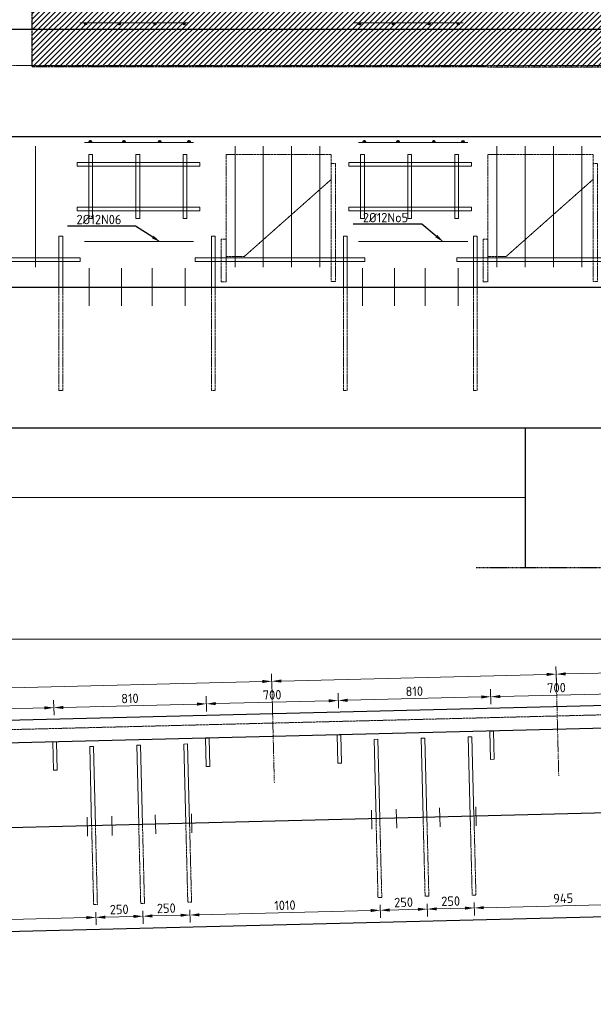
# Model space of a CAD drawing. Header units: millimetres. Extents: x -8028558 to 327273, y -63352 to 83293.
# Tile 186 of 195: x 301679 to 304724, y 5187 to 10414. Entities that reach past the tile are written whole.
import ezdxf
from ezdxf import colors
from ezdxf.entities.mleader import LeaderData, LeaderLine
from ezdxf.math import Vec2, Vec3

# ---------------------------------------------------------------- set-up
doc = ezdxf.new("R2010")
doc.units = ezdxf.units.MM
for name, pattern in [('NLCS-HIDDEN', [4, 2, -2]), ('XX-AFBREEK', [7, 4, -1, 1, -1]), ('XX-HART', [13, 4, -2, 1, -2, 4]), ('ZZ-HIDDEN-SO', [4, 2, -2])]:
    doc.linetypes.add(name, pattern=pattern)
for name, color, linetype, lineweight in [('B-CO-BC-AFBREEKLIJN-G', 7, 'XX-AFBREEK', 18), ('B-CO-BC-AFBREEKLIJN-GD', 7, 'XX-AFBREEK', 25), ('B-CO-BC-BETONVORM-GD', 90, 'Continuous', 25), ('B-CO-BC-BETONVORM-GN', 10, 'ZZ-HIDDEN-SO', 13), ('B-CO-BC-STORTNAAD-GD', 10, 'BC-STORTNAAD', 25), ('B-CO-BC-WAPENING-GD', 130, 'Continuous', 25), ('B-CO-BC-WAPENING_HOOFDWAPENING-G', 170, 'Continuous', 18), ('B-CO-BC-WAPENING_HOOFDWAPENING-GN', 140, 'NLCS-HIDDEN', 13), ('B-CO-KL-OVERIG_MANTELBUIS - CENTREERLIJN-GD', 8, 'NLCS-HIDDEN', 25), ('B-CO-SC-STAALVORM-AD', 252, 'Continuous', 18), ('X-XX-AL-HARTLIJN-G', 7, 'XX-HART', 18), ('X-XX-AL-M', 7, 'Continuous', 18), ('X-XX-AL-VERWIJZING-T25', 7, 'Continuous', 25)]:
    doc.layers.add(name, color=color, linetype=linetype, lineweight=lineweight)
doc.layers.add('B-CO-BC-KABELGOOT-A', color=253, linetype='Continuous', lineweight=25, transparency=0.6)
doc.styles.add('NLCS-ISO-MM20-T25', font='NLCS-ISO.ttf', dxfattribs={"height": 50})
doc.linetypes.add('BC-STORTNAAD', pattern='A,15,-1,[175,NLCS.SHX,S=1,R=0,X=0,Y=0],-1', length=17)
doc.dimstyles.new('NLCS-MM20-T25-PIJL_L0_H4', dxfattribs={"dimscale": 20, "dimtxt": 2.5, "dimasz": 2.5, "dimexe": 2, "dimexo": 2, "dimgap": 0.7, "dimtad": 1, "dimdec": 0, "dimzin": 0, "dimdsep": 46, "dimtxsty": 'NLCS-ISO-MM20-T25', "dimcen": 0, "dimdle": 2, "dimclrd": 256, "dimclre": 256, "dimclrt": 256, "dimadec": 4, "dimazin": 0, "dimtfac": 1, "dimtdec": 3, "dimtofl": 0, "dimtmove": 0, "dimatfit": 3, "dimfxl": 2, "dimfxlon": 1, "dimtfillclr": 256, "dimtolj": 1, "dimtzin": 0, "dimlwd": -1, "dimlwe": -1, "dimarcsym": 0})
pattern_1 = [(45, (-25, 0), (-2.828427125, 2.828427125), []), (45, (-25, 2.4284), (-2.828427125, 2.828427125), []), (45, (-25, 2.5284), (-2.828427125, 2.828427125), []), (45, (-25, 2.6284), (-2.828427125, 2.828427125), [])]
pattern_2 = [(45, (0, 0), (-2.828427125, 2.828427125), []), (45, (0, 2.4284), (-2.828427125, 2.828427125), []), (45, (0, 2.5284), (-2.828427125, 2.828427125), []), (45, (0, 2.6284), (-2.828427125, 2.828427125), [])]

# ---------------------------------------------------------------- blocks, each defined once
blk = doc.blocks.new('*D1098')
at = {"layer": 'X-XX-AL-M', "transparency": 16777216}
for p, q in [((287393.2, 7086.2), (287393.2, 7166.2)), ((306353.2, 7086.2), (306353.2, 7166.2)), ((287443.2, 7126.2), (306303.2, 7126.2))]:
    blk.add_line(p, q, dxfattribs=at)
for points in [[(287443.2, 7134.6), (287443.2, 7117.9), (287393.2, 7126.2)], [(306303.2, 7134.6), (306303.2, 7117.9), (306353.2, 7126.2)]]:
    blk.add_solid(points, dxfattribs=at)
at = {"layer": 'X-XX-AL-M', "transparency": 16777216, "insert": (296873.2, 7165.2), "char_height": 50, "attachment_point": 5, "style": 'NLCS-ISO-MM20-T25'}
blk.add_mtext('\\A1;18960', dxfattribs=at)
blk = doc.blocks.new('*D1109')
at = {"layer": 'X-XX-AL-M', "transparency": 16777216}
for p, q in [((301508.5, 6824), (301506.5, 6904)), ((301557.4, 6865.3), (302967, 6900.5)), ((303018, 6861.8), (303016, 6941.7))]:
    blk.add_line(p, q, dxfattribs=at)
for points in [[(302966.8, 6908.8), (302967.2, 6892.2), (303017, 6901.8)], [(301557.2, 6873.6), (301557.7, 6856.9), (301507.5, 6864)]]:
    blk.add_solid(points, dxfattribs=at)
blk = doc.blocks.new('*D1110')
at = {"layer": 'X-XX-AL-M', "transparency": 16777216}
for p, q in [((304527.5, 6899.5), (304525.5, 6979.5)), ((303018, 6861.8), (303016, 6941.7)), ((303067, 6903), (304476.5, 6938.2))]:
    blk.add_line(p, q, dxfattribs=at)
for points in [[(303066.8, 6911.3), (303067.2, 6894.7), (303017, 6901.8)], [(304476.3, 6946.6), (304476.7, 6929.9), (304526.5, 6939.5)]]:
    blk.add_solid(points, dxfattribs=at)
blk = doc.blocks.new('*D1111')
at = {"layer": 'X-XX-AL-M', "transparency": 16777216}
for p, q in [((305807.1, 6931.5), (305805.1, 7011.5)), ((304527.5, 6899.5), (304525.5, 6979.5)), ((304576.5, 6940.7), (305756.1, 6970.2))]:
    blk.add_line(p, q, dxfattribs=at)
for points in [[(305755.9, 6978.6), (305756.3, 6961.9), (305806.1, 6971.5)], [(304576.3, 6949.1), (304576.7, 6932.4), (304526.5, 6939.5)]]:
    blk.add_solid(points, dxfattribs=at)
at = {"layer": 'X-XX-AL-M', "transparency": 16777216, "insert": (305165.3, 6994.5), "char_height": 50, "attachment_point": 5, "rotation": 1.4321, "style": 'NLCS-ISO-MM20-T25'}
blk.add_mtext('\\A1;1280', dxfattribs=at)
blk = doc.blocks.new('*D1132')
at = {"layer": 'X-XX-AL-M', "transparency": 16777216}
for p, q in [((301861, 6721.7), (301859, 6801.6)), ((301161.2, 6704.2), (301159.2, 6784.1)), ((301210.2, 6745.4), (301810, 6760.4))]:
    blk.add_line(p, q, dxfattribs=at)
for points in [[(301210, 6753.7), (301210.4, 6737.1), (301160.2, 6744.1)], [(301809.8, 6768.7), (301810.2, 6752.1), (301860, 6761.6)]]:
    blk.add_solid(points, dxfattribs=at)
at = {"layer": 'X-XX-AL-M', "transparency": 16777216, "insert": (301509.1, 6791.9), "char_height": 50, "attachment_point": 5, "rotation": 1.4321, "style": 'NLCS-ISO-MM20-T25'}
blk.add_mtext('\\A1;700', dxfattribs=at)
blk = doc.blocks.new('*D1133')
at = {"layer": 'X-XX-AL-M', "transparency": 16777216}
for p, q in [((301861, 6721.7), (301859, 6801.6)), ((302670.8, 6741.9), (302668.8, 6821.9)), ((301910, 6762.9), (302619.8, 6780.6))]:
    blk.add_line(p, q, dxfattribs=at)
for points in [[(301909.8, 6771.2), (301910.2, 6754.6), (301860, 6761.6)], [(302619.6, 6789), (302620, 6772.3), (302669.8, 6781.9)]]:
    blk.add_solid(points, dxfattribs=at)
at = {"layer": 'X-XX-AL-M', "transparency": 16777216, "insert": (302263.9, 6810.8), "char_height": 50, "attachment_point": 5, "rotation": 1.4321, "style": 'NLCS-ISO-MM20-T25'}
blk.add_mtext('\\A1;810', dxfattribs=at)
blk = doc.blocks.new('*D1134')
at = {"layer": 'X-XX-AL-M', "transparency": 16777216}
for p, q in [((302670.8, 6741.9), (302668.8, 6821.9)), ((302719.7, 6783.1), (303319.5, 6798.1)), ((303370.5, 6759.4), (303368.5, 6839.4))]:
    blk.add_line(p, q, dxfattribs=at)
for points in [[(303319.3, 6806.5), (303319.8, 6789.8), (303369.5, 6799.4)], [(302719.5, 6791.5), (302719.9, 6774.8), (302669.8, 6781.9)]]:
    blk.add_solid(points, dxfattribs=at)
at = {"layer": 'X-XX-AL-M', "transparency": 16777216, "insert": (303018.7, 6829.6), "char_height": 50, "attachment_point": 5, "rotation": 1.4321, "style": 'NLCS-ISO-MM20-T25'}
blk.add_mtext('\\A1;700', dxfattribs=at)
blk = doc.blocks.new('*D1135')
at = {"layer": 'X-XX-AL-M', "transparency": 16777216}
for p, q in [((304180.3, 6779.6), (304178.3, 6859.6)), ((303370.5, 6759.4), (303368.5, 6839.4)), ((303419.5, 6800.6), (304129.3, 6818.4))]:
    blk.add_line(p, q, dxfattribs=at)
for points in [[(303419.3, 6809), (303419.7, 6792.3), (303369.5, 6799.4)], [(304129.1, 6826.7), (304129.5, 6810), (304179.3, 6819.6)]]:
    blk.add_solid(points, dxfattribs=at)
at = {"layer": 'X-XX-AL-M', "transparency": 16777216, "insert": (303773.4, 6848.5), "char_height": 50, "attachment_point": 5, "rotation": 1.4321, "style": 'NLCS-ISO-MM20-T25'}
blk.add_mtext('\\A1;810', dxfattribs=at)
blk = doc.blocks.new('*D1136')
at = {"layer": 'X-XX-AL-M', "transparency": 16777216}
for p, q in [((304180.3, 6779.6), (304178.3, 6859.6)), ((304880.1, 6797.1), (304878.1, 6877.1)), ((304229.3, 6820.9), (304829.1, 6835.9))]:
    blk.add_line(p, q, dxfattribs=at)
for points in [[(304229.1, 6829.2), (304229.5, 6812.5), (304179.3, 6819.6)], [(304828.9, 6844.2), (304829.3, 6827.5), (304879.1, 6837.1)]]:
    blk.add_solid(points, dxfattribs=at)
at = {"layer": 'X-XX-AL-M', "transparency": 16777216, "insert": (304528.2, 6867.4), "char_height": 50, "attachment_point": 5, "rotation": 1.4321, "style": 'NLCS-ISO-MM20-T25'}
blk.add_mtext('\\A1;700', dxfattribs=at)
blk = doc.blocks.new('*D1073')
at = {"layer": 'X-XX-AL-M', "transparency": 16777216}
for p, q in [((301072.6, 5651.1), (301074.3, 5583)), ((301123.2, 5624.3), (302033, 5647)), ((302082.2, 5676.3), (302083.9, 5608.3))]:
    blk.add_line(p, q, dxfattribs=at)
for points in [[(302032.8, 5655.3), (302033.2, 5638.7), (302082.9, 5648.2)], [(301123, 5632.6), (301123.5, 5615.9), (301073.3, 5623)]]:
    blk.add_solid(points, dxfattribs=at)
at = {"layer": 'X-XX-AL-M', "transparency": 16777216, "insert": (301577.1, 5674.6), "char_height": 50, "attachment_point": 5, "rotation": 1.4321, "style": 'NLCS-ISO-MM20-T25'}
blk.add_mtext('\\A1;1010', dxfattribs=at)
blk = doc.blocks.new('*D1074')
at = {"layer": 'X-XX-AL-M', "transparency": 16777216}
for p, q in [((302082.2, 5676.3), (302083.9, 5608.3)), ((302132.9, 5649.5), (302282.9, 5653.2)), ((302332.2, 5682.6), (302333.9, 5614.5))]:
    blk.add_line(p, q, dxfattribs=at)
for points in [[(302132.7, 5657.8), (302133.1, 5641.2), (302082.9, 5648.2)], [(302282.7, 5661.6), (302283.1, 5644.9), (302332.9, 5654.5)]]:
    blk.add_solid(points, dxfattribs=at)
at = {"layer": 'X-XX-AL-M', "transparency": 16777216, "insert": (302206.9, 5690.4), "char_height": 50, "attachment_point": 5, "rotation": 1.4321, "style": 'NLCS-ISO-MM20-T25'}
blk.add_mtext('\\A1;250', dxfattribs=at)
blk = doc.blocks.new('*D1075')
at = {"layer": 'X-XX-AL-M', "transparency": 16777216}
for p, q in [((302332.2, 5682.6), (302333.9, 5614.5)), ((302382.9, 5655.7), (302532.8, 5659.5)), ((302582.1, 5688.8), (302583.8, 5620.8))]:
    blk.add_line(p, q, dxfattribs=at)
for points in [[(302382.6, 5664.1), (302383.1, 5647.4), (302332.9, 5654.5)], [(302532.6, 5667.8), (302533, 5651.2), (302582.8, 5660.7)]]:
    blk.add_solid(points, dxfattribs=at)
at = {"layer": 'X-XX-AL-M', "transparency": 16777216, "insert": (302456.9, 5696.6), "char_height": 50, "attachment_point": 5, "rotation": 1.4321, "style": 'NLCS-ISO-MM20-T25'}
blk.add_mtext('\\A1;250', dxfattribs=at)
blk = doc.blocks.new('*D1076')
at = {"layer": 'X-XX-AL-M', "transparency": 16777216}
for p, q in [((303591.8, 5714), (303593.5, 5646)), ((302582.1, 5688.8), (302583.8, 5620.8)), ((302632.8, 5662), (303542.5, 5684.7))]:
    blk.add_line(p, q, dxfattribs=at)
for points in [[(302632.6, 5670.3), (302633, 5653.7), (302582.8, 5660.7)], [(303542.3, 5693.1), (303542.7, 5676.4), (303592.5, 5686)]]:
    blk.add_solid(points, dxfattribs=at)
at = {"layer": 'X-XX-AL-M', "transparency": 16777216, "insert": (303086.7, 5712.4), "char_height": 50, "attachment_point": 5, "rotation": 1.4321, "style": 'NLCS-ISO-MM20-T25'}
blk.add_mtext('\\A1;1010', dxfattribs=at)
blk = doc.blocks.new('*D1077')
at = {"layer": 'X-XX-AL-M', "transparency": 16777216}
for p, q in [((303591.8, 5714), (303593.5, 5646)), ((303841.7, 5720.3), (303843.4, 5652.2)), ((303642.5, 5687.2), (303792.4, 5691))]:
    blk.add_line(p, q, dxfattribs=at)
for points in [[(303792.2, 5699.3), (303792.6, 5682.7), (303842.4, 5692.2)], [(303642.3, 5695.6), (303642.7, 5678.9), (303592.5, 5686)]]:
    blk.add_solid(points, dxfattribs=at)
at = {"layer": 'X-XX-AL-M', "transparency": 16777216, "insert": (303716.5, 5728.1), "char_height": 50, "attachment_point": 5, "rotation": 1.4321, "style": 'NLCS-ISO-MM20-T25'}
blk.add_mtext('\\A1;250', dxfattribs=at)
blk = doc.blocks.new('*D1078')
at = {"layer": 'X-XX-AL-M', "transparency": 16777216}
for p, q in [((303841.7, 5720.3), (303843.4, 5652.2)), ((304091.6, 5726.5), (304093.3, 5658.5)), ((303892.4, 5693.5), (304042.3, 5697.2))]:
    blk.add_line(p, q, dxfattribs=at)
for points in [[(303892.2, 5701.8), (303892.6, 5685.2), (303842.4, 5692.2)], [(304042.1, 5705.6), (304042.5, 5688.9), (304092.3, 5698.5)]]:
    blk.add_solid(points, dxfattribs=at)
at = {"layer": 'X-XX-AL-M', "transparency": 16777216, "insert": (303966.4, 5734.3), "char_height": 50, "attachment_point": 5, "rotation": 1.4321, "style": 'NLCS-ISO-MM20-T25'}
blk.add_mtext('\\A1;250', dxfattribs=at)
blk = doc.blocks.new('*D1079')
at = {"layer": 'X-XX-AL-M', "transparency": 16777216}
for p, q in [((304091.6, 5726.5), (304093.3, 5658.5)), ((304142.3, 5699.7), (304987, 5720.9)), ((305036.3, 5750.2), (305038, 5682.1))]:
    blk.add_line(p, q, dxfattribs=at)
for points in [[(304142.1, 5708.1), (304142.5, 5691.4), (304092.3, 5698.5)], [(304986.8, 5729.2), (304987.2, 5712.5), (305037, 5722.1)]]:
    blk.add_solid(points, dxfattribs=at)
at = {"layer": 'X-XX-AL-M', "transparency": 16777216, "insert": (304563.7, 5749.3), "char_height": 50, "attachment_point": 5, "rotation": 1.4321, "style": 'NLCS-ISO-MM20-T25'}
blk.add_mtext('\\A1;945', dxfattribs=at)

msp = doc.modelspace()

# ---------------------------------------------------------------- hatches: boundary and pattern name
at = {"layer": 'B-CO-BC-KABELGOOT-A'}
h = msp.add_hatch(dxfattribs=at)
h.set_pattern_fill('ACO-BETON_GEWAPEND-SODMM', color=256, scale=10, pattern_type=2)
h.set_pattern_definition([(45, (43387.608, 0), (-14.1421356, 14.1421356), [])])
h.paths.add_polyline_path([(302264.1, 12735.7), (302249.3, 10627.7), (306120.3, 10625.8), (306103.7, 8989.8), (305606.3, 8990.1), (305606.8, 10162.3), (301745.2, 10164.2), (301746.4, 12736)])
at = {"layer": 'B-CO-SC-STAALVORM-AD'}
h = msp.add_hatch(dxfattribs=at)
h.set_pattern_fill('ACO-STAAL', color=256, pattern_type=2)
h.set_pattern_definition(pattern_1)
h.paths.add_polyline_path([(302022.9, 10392.1, 1), (302034.9, 10392.1, 1)])
h = msp.add_hatch(dxfattribs=at)
h.set_pattern_fill('ACO-STAAL', color=256, pattern_type=2)
h.set_pattern_definition(pattern_1)
h.paths.add_polyline_path([(302201.2, 10392.1, 1), (302213.2, 10392.1, 1)])
h = msp.add_hatch(dxfattribs=at)
h.set_pattern_fill('ACO-STAAL', color=256, pattern_type=2)
h.set_pattern_definition(pattern_1)
h.paths.add_polyline_path([(302391.3, 10392.1, 1), (302403.3, 10392.1, 1)])
h = msp.add_hatch(dxfattribs=at)
h.set_pattern_fill('ACO-STAAL', color=256, pattern_type=2)
h.set_pattern_definition(pattern_1)
h.paths.add_polyline_path([(302545.9, 10392.1, 1), (302557.9, 10392.1, 1)])
h = msp.add_hatch(dxfattribs=at)
h.set_pattern_fill('ACO-STAAL', color=256, pattern_type=2)
h.set_pattern_definition(pattern_1)
h.paths.add_polyline_path([(303477.8, 10392.1, 1), (303489.8, 10392.1, 1)])
h = msp.add_hatch(dxfattribs=at)
h.set_pattern_fill('ACO-STAAL', color=256, pattern_type=2)
h.set_pattern_definition(pattern_1)
h.paths.add_polyline_path([(303656.1, 10392.1, 1), (303668.1, 10392.1, 1)])
h = msp.add_hatch(dxfattribs=at)
h.set_pattern_fill('ACO-STAAL', color=256, pattern_type=2)
h.set_pattern_definition(pattern_1)
h.paths.add_polyline_path([(303846.1, 10392.1, 1), (303858.1, 10392.1, 1)])
h = msp.add_hatch(dxfattribs=at)
h.set_pattern_fill('ACO-STAAL', color=256, pattern_type=2)
h.set_pattern_definition(pattern_1)
h.paths.add_polyline_path([(304000.8, 10392.1, 1), (304012.8, 10392.1, 1)])
h = msp.add_hatch(dxfattribs=at)
h.set_pattern_fill('ACO-STAAL', color=256, pattern_type=2)
h.set_pattern_definition(pattern_2)
h.paths.add_polyline_path([(302059.9, 9767.3, 1), (302047.9, 9767.3, 1)])
h = msp.add_hatch(dxfattribs=at)
h.set_pattern_fill('ACO-STAAL', color=256, pattern_type=2)
h.set_pattern_definition(pattern_2)
h.paths.add_polyline_path([(302238.2, 9767.3, 1), (302226.2, 9767.3, 1)])
h = msp.add_hatch(dxfattribs=at)
h.set_pattern_fill('ACO-STAAL', color=256, pattern_type=2)
h.set_pattern_definition(pattern_2)
h.paths.add_polyline_path([(302428.3, 9767.3, 1), (302416.3, 9767.3, 1)])
h = msp.add_hatch(dxfattribs=at)
h.set_pattern_fill('ACO-STAAL', color=256, pattern_type=2)
h.set_pattern_definition(pattern_2)
h.paths.add_polyline_path([(302582.9, 9767.3, 1), (302570.9, 9767.3, 1)])
h = msp.add_hatch(dxfattribs=at)
h.set_pattern_fill('ACO-STAAL', color=256, pattern_type=2)
h.set_pattern_definition(pattern_2)
h.paths.add_polyline_path([(303514.8, 9767.3, 1), (303502.8, 9767.3, 1)])
h = msp.add_hatch(dxfattribs=at)
h.set_pattern_fill('ACO-STAAL', color=256, pattern_type=2)
h.set_pattern_definition(pattern_2)
h.paths.add_polyline_path([(303693.1, 9767.3, 1), (303681.1, 9767.3, 1)])
h = msp.add_hatch(dxfattribs=at)
h.set_pattern_fill('ACO-STAAL', color=256, pattern_type=2)
h.set_pattern_definition(pattern_2)
h.paths.add_polyline_path([(303883.1, 9767.3, 1), (303871.1, 9767.3, 1)])
h = msp.add_hatch(dxfattribs=at)
h.set_pattern_fill('ACO-STAAL', color=256, pattern_type=2)
h.set_pattern_definition(pattern_2)
h.paths.add_polyline_path([(304037.8, 9767.3, 1), (304025.8, 9767.3, 1)])

# ---------------------------------------------------------------- linework, layer by layer
at = {"layer": 'B-CO-BC-AFBREEKLIJN-G', "flags": 128}
msp.add_lwpolyline([(285464.9, 10171.4), (307459.2, 10171.4)], dxfattribs=at)
at = {"layer": 'B-CO-BC-AFBREEKLIJN-GD', "flags": 128}
msp.add_lwpolyline([(306690.7, 7504.3), (304100.7, 7504.3)], dxfattribs=at)
at = {"layer": 'B-CO-BC-BETONVORM-GD', "flags": 128}
for points in [[(286154.1, 10364.7), (306174.1, 10364.7)], [(286154.1, 9794.7), (306174.1, 9794.7)], [(286154.1, 8994.7), (306344.1, 8994.7)], [(305119.1, 8246.4), (286114.1, 8246.4)], [(304364.4, 7504.3), (304364.4, 8246.4)], [(304364.4, 7875.3), (286114.1, 7877)], [(306353.2, 6811.7), (287590.6, 6342.7)], [(306353.2, 6691.7), (287349.1, 6217.7)], [(286168.2, 5186.7), (306353.2, 5691.4)]]:
    msp.add_lwpolyline(points, dxfattribs=at)
at = {"layer": 'B-CO-BC-BETONVORM-GN', "flags": 128}
msp.add_lwpolyline([(306353.2, 6762.9), (287393.2, 6290.1)], dxfattribs=at)
at = {"layer": 'B-CO-BC-STORTNAAD-GD', "flags": 128}
msp.add_lwpolyline([(306353.2, 6241.5), (286168.2, 5736.9)], dxfattribs=at)
at = {"layer": 'B-CO-BC-WAPENING-GD'}
for centre in [(302028.9, 10392.1), (302207.2, 10392.1), (302397.3, 10392.1), (302551.9, 10392.1), (303483.8, 10392.1), (303662.1, 10392.1), (303852.1, 10392.1), (304006.8, 10392.1), (302053.9, 9767.3), (302232.2, 9767.3), (302422.3, 9767.3), (302576.9, 9767.3), (303508.8, 9767.3), (303687.1, 9767.3), (303877.1, 9767.3), (304031.8, 9767.3)]:
    msp.add_circle(centre, 6, dxfattribs=at)
at = {"layer": 'B-CO-BC-WAPENING_HOOFDWAPENING-G', "flags": 128}
for points in [[(301998.1, 10398.2), (302577.1, 10398.2)], [(303453, 10398.2), (304032, 10398.2)], [(301762.5, 9100.6), (301762.5, 9742.2)], [(302023.1, 9761.3), (302602.1, 9761.3)], [(302822, 9100.6), (302822, 9742.2)], [(302972, 9100.6), (302972, 9742.2)], [(303122, 9100.6), (303122, 9742.2)], [(303272, 9100.6), (303272, 9742.2)], [(303478, 9761.3), (304057, 9761.3)], [(304211.8, 9100.6), (304211.8, 9742.2)], [(304361.8, 9100.6), (304361.8, 9742.2)], [(304511.8, 9100.6), (304511.8, 9742.2)], [(304661.8, 9100.6), (304661.8, 9742.2)], [(301887.3, 9264.7), (301907.3, 9264.7)], [(301887.3, 9264.7), (301887.3, 8994.7)], [(301907.3, 9264.7), (301907.3, 8994.7)], [(302697, 9264.7), (302717, 9264.7)], [(302697, 9264.7), (302697, 8994.7)], [(302717, 9264.7), (302717, 8994.7)], [(303396.8, 9264.7), (303416.8, 9264.7)], [(303396.8, 9264.7), (303396.8, 8994.7)], [(303416.8, 9264.7), (303416.8, 8994.7)], [(304086.8, 9264.7), (304106.8, 9264.7)], [(304086.8, 9264.7), (304086.8, 8994.7)], [(304106.8, 9264.7), (304106.8, 8994.7)], [(302023.1, 9236.9), (302602.1, 9236.9)], [(303478, 9236.9), (304057, 9236.9)], [(302048.3, 9094.7), (302048.3, 8894.7)], [(302219, 9094.7), (302219, 8894.7)], [(302381.6, 9094.7), (302381.6, 8894.7)], [(302557.1, 9094.7), (302557.1, 8894.7)], [(303498.3, 9094.7), (303498.3, 8894.7)], [(303668.9, 9094.7), (303668.9, 8894.7)], [(303831.6, 9094.7), (303831.6, 8894.7)], [(304007.1, 9094.7), (304007.1, 8894.7)], [(302684.3, 6600), (302664.3, 6599.5)], [(302668.1, 6449.5), (302664.3, 6599.5)], [(302688.1, 6450), (302684.3, 6600)], [(303384.1, 6617.5), (303364.1, 6617)], [(303367.8, 6467), (303364.1, 6617)], [(303387.8, 6467.5), (303384.1, 6617.5)], [(303579.8, 6594), (303559.8, 6593.5)], [(303570.3, 6172), (303559.8, 6593.5)], [(303590.3, 6172.5), (303579.8, 6594)], [(303829.7, 6600.3), (303809.7, 6599.8)], [(303820.2, 6178.2), (303809.7, 6599.8)], [(303840.2, 6178.7), (303829.7, 6600.3)], [(304079.6, 6606.5), (304059.6, 6606)], [(304070.2, 6184.5), (304059.6, 6606)], [(304090.2, 6185), (304079.6, 6606.5)], [(304193.8, 6637.7), (304173.8, 6637.2)], [(304177.6, 6487.2), (304173.8, 6637.2)], [(304197.6, 6487.7), (304193.8, 6637.7)], [(301874.6, 6579.7), (301854.6, 6579.2)], [(301858.3, 6429.3), (301854.6, 6579.2)], [(301878.3, 6429.8), (301874.6, 6579.7)], [(302070.2, 6556.3), (302050.3, 6555.8)], [(302060.8, 6134.2), (302050.3, 6555.8)], [(302080.8, 6134.7), (302070.2, 6556.3)], [(302320.2, 6562.5), (302300.2, 6562)], [(302310.7, 6140.5), (302300.2, 6562)], [(302330.7, 6141), (302320.2, 6562.5)], [(302570.1, 6568.8), (302550.1, 6568.3)], [(302560.6, 6146.7), (302550.1, 6568.3)], [(302580.6, 6147.2), (302570.1, 6568.8)], [(304197.6, 6487.7), (304177.6, 6487.2)], [(301878.3, 6429.8), (301858.3, 6429.3)], [(302688.1, 6450), (302668.1, 6449.5)], [(303387.8, 6467.5), (303367.8, 6467)], [(303680, 6121.5), (303677.5, 6222.9)], [(303910.3, 6129), (303907.8, 6230.4)], [(304102, 6134.6), (304099.5, 6235.9)], [(302039.2, 6079.1), (302036.7, 6180.5)], [(302170.5, 6083.8), (302168, 6185.1)], [(302400.8, 6091.3), (302398.3, 6192.6)], [(302592.5, 6096.8), (302590, 6198.2)], [(303548.7, 6116.9), (303546.2, 6218.2)]]:
    msp.add_lwpolyline(points, dxfattribs=at)
at = {"layer": 'B-CO-BC-WAPENING_HOOFDWAPENING-G'}
for points in [[(302046.1, 9698.8), (302066.1, 9698.8), (302066.1, 9358.8), (302046.1, 9358.8)], [(302296.1, 9698.8), (302316.1, 9698.8), (302316.1, 9358.8), (302296.1, 9358.8)], [(302546.1, 9698.8), (302566.1, 9698.8), (302566.1, 9358.8), (302546.1, 9358.8)], [(303488.3, 9698.8), (303508.3, 9698.8), (303508.3, 9358.8), (303488.3, 9358.8)], [(303738.3, 9698.8), (303758.3, 9698.8), (303758.3, 9358.8), (303738.3, 9358.8)], [(303988.3, 9698.8), (304008.3, 9698.8), (304008.3, 9358.8), (303988.3, 9358.8)], [(301984.2, 9656.2), (302634.2, 9656.2), (302634.2, 9636.2), (301984.2, 9636.2)], [(303426.3, 9656.2), (304076.3, 9656.2), (304076.3, 9636.2), (303426.3, 9636.2)], [(301984.2, 9418.7), (302634.2, 9418.7), (302634.2, 9398.7), (301984.2, 9398.7)], [(303426.3, 9418.7), (304076.3, 9418.7), (304076.3, 9398.7), (303426.3, 9398.7)], [(301100.5, 9149.7), (302000.5, 9149.7), (302000.5, 9129.7), (301100.5, 9129.7)], [(302610, 9149.7), (303510, 9149.7), (303510, 9129.7), (302610, 9129.7)], [(303999.8, 9149.7), (304899.8, 9149.7), (304899.8, 9129.7), (303999.8, 9129.7)]]:
    msp.add_lwpolyline(points, close=True, dxfattribs=at)
at = {"layer": 'B-CO-BC-WAPENING_HOOFDWAPENING-GN', "flags": 128}
for points in [[(303333, 9699), (302774.4, 9699)], [(302774.4, 9699), (302774.4, 9157.7)], [(303333, 9650.3), (303333, 9699)], [(304722.8, 9699), (304164.1, 9699)], [(304164.1, 9699), (304164.1, 9157.7)], [(304722.8, 9650.3), (304722.8, 9699)], [(302871.7, 9157.7), (303333, 9566.5)], [(304261.5, 9157.7), (304722.8, 9566.5)], [(302774.4, 9157.7), (302871.7, 9157.7)], [(304164.1, 9157.7), (304261.5, 9157.7)], [(301887.3, 8994.7), (301887.3, 8444.7)], [(301907.3, 8444.7), (301907.3, 8994.7)], [(302697, 8994.7), (302697, 8444.7)], [(302717, 8444.7), (302717, 8994.7)], [(303396.8, 8994.7), (303396.8, 8444.7)], [(303416.8, 8444.7), (303416.8, 8994.7)], [(304086.8, 8994.7), (304086.8, 8444.7)], [(304106.8, 8444.7), (304106.8, 8994.7)], [(301887.3, 8444.7), (301907.3, 8444.7)], [(302697, 8444.7), (302717, 8444.7)], [(303396.8, 8444.7), (303416.8, 8444.7)], [(304086.8, 8444.7), (304106.8, 8444.7)], [(303570.3, 6172), (303580.8, 5753.8)], [(303590.3, 6172.5), (303600.8, 5754.3)], [(303820.2, 6178.2), (303830.7, 5760)], [(303840.2, 6178.7), (303850.7, 5760.5)], [(304070.2, 6184.5), (304080.6, 5766.3)], [(304090.2, 6185), (304100.6, 5766.8)], [(302060.8, 6134.2), (302071.2, 5716)], [(302080.8, 6134.7), (302091.2, 5716.5)], [(302310.7, 6140.5), (302321.2, 5722.3)], [(302330.7, 6141), (302341.2, 5722.8)], [(302560.6, 6146.7), (302571.1, 5728.5)], [(302580.6, 6147.2), (302591.1, 5729)], [(303600.8, 5754.3), (303580.8, 5753.8)], [(303850.7, 5760.5), (303830.7, 5760)], [(304100.6, 5766.8), (304080.6, 5766.3)], [(302091.2, 5716.5), (302071.2, 5716)], [(302341.2, 5722.8), (302321.2, 5722.3)], [(302591.1, 5729), (302571.1, 5728.5)]]:
    msp.add_lwpolyline(points, dxfattribs=at)
at = {"layer": 'B-CO-BC-WAPENING_HOOFDWAPENING-GN'}
for points in [[(303355.3, 9024.3), (303333, 9024.3), (303333, 9650.3), (303355.3, 9650.3)], [(304745, 9024.3), (304722.8, 9024.3), (304722.8, 9650.3), (304745, 9650.3)], [(302774.4, 9248.1), (302749.1, 9248.1), (302749.1, 9022.2), (302774.4, 9022.2)], [(304164.1, 9248.1), (304138.9, 9248.1), (304138.9, 9022.2), (304164.1, 9022.2)]]:
    msp.add_lwpolyline(points, close=True, dxfattribs=at)
at = {"layer": 'B-CO-KL-OVERIG_MANTELBUIS - CENTREERLIJN-GD', "flags": 128}
msp.add_lwpolyline([(302264.1, 12735.7), (302249.3, 10627.7), (306120.3, 10625.8), (306103.7, 8989.8), (305606.3, 8990.1), (305606.8, 10162.3), (301745.2, 10164.2), (301746.4, 12736)], close=True, dxfattribs=at)
at = {"layer": 'X-XX-AL-HARTLIJN-G', "flags": 128}
for points in [[(303030.5, 6362.8), (303017, 6901.8)], [(304540, 6400.5), (304526.5, 6939.5)]]:
    msp.add_lwpolyline(points, dxfattribs=at)

# ---------------------------------------------------------------- dimensions: what is measured, and where the dimension line sits
at = {"layer": 'X-XX-AL-M'}
dim = msp.add_linear_dim(base=(306353.2, 7126.2), p1=(287393.2, 6370.3), p2=(306353.2, 6811.7), dimstyle='NLCS-MM20-T25-PIJL_L0_H4', dxfattribs=at)
dim.commit()
dim.dimension.update_dxf_attribs({"geometry": '*D1098', "text_midpoint": (296873.2, 7165.2)})
for base, p1, p2, picture, middle in [((305806.1, 6971.5), (304530.9, 6766.2), (305810.5, 6798.2), '*D1111', (305165.3, 6994.5)), ((304879.1, 6837.1), (304183.8, 6637.5), (304883.6, 6654.9), '*D1136', (304528.2, 6867.4)), ((303369.5, 6799.4), (302674.3, 6599.7), (303374.1, 6617.2), '*D1134', (303018.7, 6829.6)), ((304179.3, 6819.6), (303374.1, 6617.2), (304183.8, 6637.5), '*D1135', (303773.4, 6848.5)), ((301860, 6761.6), (301164.8, 6562), (301864.6, 6579.5), '*D1132', (301509.1, 6791.9)), ((302669.8, 6781.9), (301864.6, 6579.5), (302674.3, 6599.7), '*D1133', (302263.9, 6810.8)), ((303592.5, 5686), (302581.1, 5728.8), (303590.8, 5754), '*D1076', (303086.7, 5712.4)), ((303842.4, 5692.2), (303590.8, 5754), (303840.7, 5760.3), '*D1077', (303716.5, 5728.1)), ((304092.3, 5698.5), (303840.7, 5760.3), (304090.6, 5766.5), '*D1078', (303966.4, 5734.3)), ((305037, 5722.1), (304090.6, 5766.5), (305035.3, 5790.1), '*D1079', (304563.7, 5749.3)), ((302082.9, 5648.2), (301071.6, 5691.1), (302081.2, 5716.3), '*D1073', (301577.1, 5674.6)), ((302332.9, 5654.5), (302081.2, 5716.3), (302331.2, 5722.5), '*D1074', (302206.9, 5690.4)), ((302582.8, 5660.7), (302331.2, 5722.5), (302581.1, 5728.8), '*D1075', (302456.9, 5696.6))]:
    dim = msp.add_linear_dim(base=base, p1=p1, p2=p2, angle=181.4321, dimstyle='NLCS-MM20-T25-PIJL_L0_H4', dxfattribs=at)
    dim.commit()
    dim.dimension.update_dxf_attribs({"geometry": picture, "text_midpoint": middle})
for base, p1, p2, picture, middle in [((304526.5, 6939.5), (303021.3, 6728.4), (304530.9, 6766.2), '*D1110', (303771.8, 6920.6)), ((303017, 6901.8), (301511.8, 6690.7), (303021.3, 6728.4), '*D1109', (302262.2, 6882.9))]:
    dim = msp.add_linear_dim(base=base, p1=p1, p2=p2, angle=181.4321, text=' ', dimstyle='NLCS-MM20-T25-PIJL_L0_H4', dxfattribs=at)
    dim.commit()
    dim.dimension.update_dxf_attribs({"geometry": picture, "text_midpoint": middle})

# ---------------------------------------------------------------- leaders
at = {"layer": 'X-XX-AL-VERWIJZING-T25'}
ml = msp.add_multileader_mtext('Standard', dxfattribs=at)
ml.set_content('2Ø12N06', color=256, style='NLCS-ISO-MM20-T25')
ml.set_leader_properties(color=256, linetype='ByLayer', lineweight=-1)
ml.build(insert=Vec2(0, 0))
ml.multileader.update_dxf_attribs({"text_left_attachment_type": 5, "text_right_attachment_type": 5, "dogleg_length": 50, "arrow_head_size": 50})
ctx = ml.context
ctx.base_point, ctx.char_height, ctx.arrow_head_size, ctx.landing_gap_size, ctx.plane_origin = Vec3(301962.2, 9318.3), 50, 50, 18, Vec3(302577.1, 9233.5)
ctx.left_attachment, ctx.right_attachment = 5, 5
notes = []
notes.append((ctx, [(0, (1, 1, 0), (302293.2, 9318.3), (-1, 0), 50, [(0, [(302427.1, 9233.5)], 0, [])])]))
ctx.mtext.insert, ctx.mtext.flow_direction = Vec3(301980.2, 9378.3), 5
ml = msp.add_multileader_mtext('Standard', dxfattribs=at)
ml.set_content('2Ø12No5', color=256, style='NLCS-ISO-MM20-T25')
ml.set_leader_properties(color=256, linetype='ByLayer', lineweight=-1)
ml.build(insert=Vec2(0, 0))
ml.multileader.update_dxf_attribs({"text_left_attachment_type": 5, "text_right_attachment_type": 5, "dogleg_length": 50, "arrow_head_size": 50})
ctx = ml.context
ctx.base_point, ctx.char_height, ctx.arrow_head_size, ctx.landing_gap_size, ctx.plane_origin = Vec3(303482.3, 9328.4), 50, 50, 18, Vec3(303829, 9233.5)
ctx.left_attachment, ctx.right_attachment = 5, 5
notes.append((ctx, [(0, (1, 1, 0), (303813.3, 9328.4), (-1, 0), 50, [(0, [(303929, 9233.5)], 0, [])])]))
ctx.mtext.insert, ctx.mtext.flow_direction = Vec3(303500.3, 9388.4), 5
for ctx, leaders in notes:
    for number, flags, end, landing, length, lines in leaders:
        leader = LeaderData()
        leader.index, (leader.has_last_leader_line, leader.has_dogleg_vector, leader.attachment_direction) = number, flags
        leader.last_leader_point, leader.dogleg_vector, leader.dogleg_length = Vec3(end), Vec3(landing), length
        for number, points, colour, breaks in lines:
            line = LeaderLine()
            line.index, line.vertices, line.color, line.breaks = number, Vec3.list(points), colors.encode_raw_color(colour), breaks
            leader.lines.append(line)
        ctx.leaders.append(leader)

doc.saveas('drawing.dxf')
